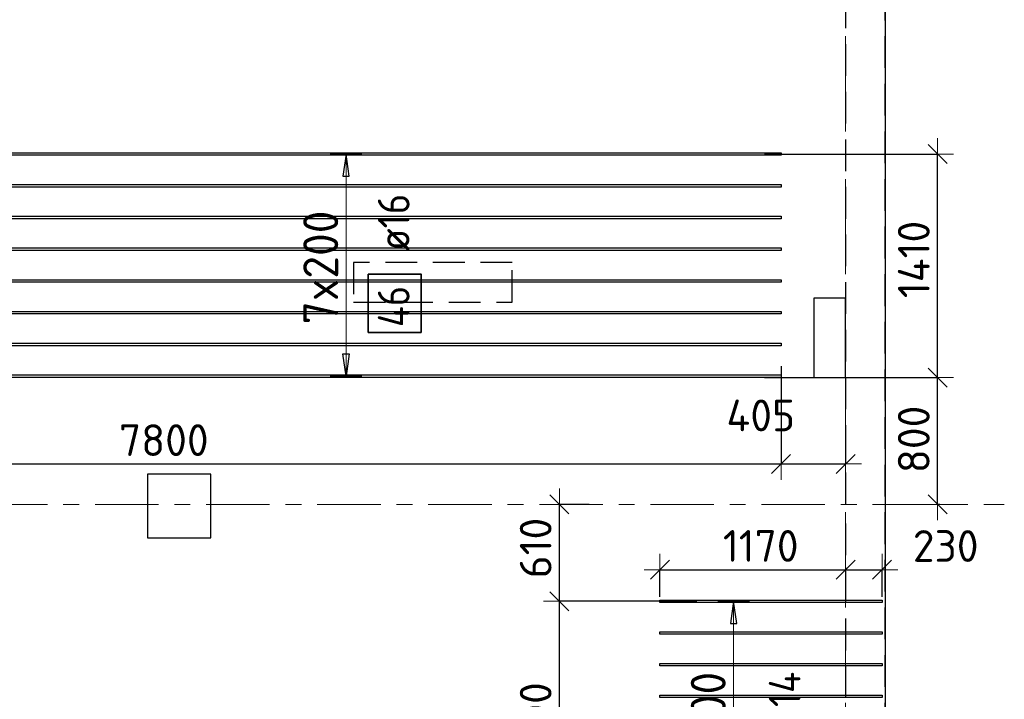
# Model space of a CAD drawing. Header units: metres. Extents: x -38 to 100, y -15 to 19.
# Tile 33 of 63: x 56.4 to 62.6, y 7.77 to 12.05. Entities that reach past the tile are written whole.
import ezdxf

# ---------------------------------------------------------------- set-up
doc = ezdxf.new("R2010")
doc.units = ezdxf.units.M
doc.header["$PDMODE"] = 65
for name, pattern in [('______11', [0.5, 0.4, -0.05, 0, -0.05]), ('______2', [0.27, 0.2, -0.07]), ('______5', [1.1, 0.8, -0.1, 0.1, -0.1])]:
    doc.linetypes.add(name, pattern=pattern)
for name, color, linetype, lineweight in [('XR$2$Осевая линия (1)', 7, '______5', 13), ('XR$3$Перекрытие (1)', 7, 'Continuous', 35), ('XR$3$Размерная линия (1)', 7, 'Continuous', 13), ('XR$5$Стена (1)', 7, 'Continuous', 35)]:
    doc.layers.add(name, color=color, linetype=linetype, lineweight=lineweight)
doc.layers.add('XR$3$Арм.стержн.Доп. Арм верхн.зоны Х', color=7, linetype='Continuous', lineweight=35, true_color=0x8c8cff)
doc.styles.add('ISOCPEUR', font='txt')
doc.dimstyles.new('DIMSTYLE_3', dxfattribs={"dimtxt": 0.2, "dimasz": 0.2, "dimexe": 0, "dimexo": 0, "dimgap": 0.1, "dimtad": 2, "dimdec": 0, "dimlfac": 1000, "dimrnd": 5, "dimzin": 12, "dimdsep": 46, "dimtxsty": 'ISOCPEUR', "dimblk1": 'ALL_ML_STRICH', "dimblk2": 'ALL_ML_STRICH', "dimsah": 1, "dimcen": 0, "dimclrd": 7, "dimclre": 256, "dimclrt": 7, "dimadec": 0, "dimazin": 0, "dimtfac": 1, "dimtdec": 0, "dimtix": 1, "dimtmove": 2, "dimatfit": 3, "dimfxl": 0, "dimtzin": 0, "dimlwd": 0, "dimlwe": -3, "dimarcsym": 0})
doc.dimstyles.new('DIMSTYLE_6', dxfattribs={"dimtxt": 0.2, "dimasz": 0.2, "dimexe": 0, "dimexo": 0, "dimgap": 0.1, "dimtad": 2, "dimdec": 0, "dimlfac": 1000, "dimrnd": 5, "dimzin": 12, "dimdsep": 46, "dimtxsty": 'ISOCPEUR', "dimblk1": 'ALL_ML_STRICH', "dimblk2": 'ALL_ML_STRICH', "dimsah": 1, "dimcen": 0, "dimclrd": 7, "dimclre": 256, "dimclrt": 7, "dimadec": 0, "dimazin": 0, "dimtfac": 1, "dimtdec": 0, "dimtix": 1, "dimtmove": 2, "dimatfit": 3, "dimfxl": 0, "dimtvp": 1.2, "dimtzin": 0, "dimlwd": 0, "dimlwe": -3, "dimarcsym": 0})

# ---------------------------------------------------------------- blocks, each defined once
blk = doc.blocks.new('ALL_ML_STRICH')
at = {"color": 0, "linetype": 'ByBlock', "lineweight": -2}
for p, q in [((0, -0.5), (0, 0.5)), ((-1, 0), (0.5, 0)), ((-0.3, -0.3), (0.3, 0.3))]:
    blk.add_line(p, q, dxfattribs=at)
blk = doc.blocks.new('*D203')
at = {"layer": 'DEFPOINTS', "color": 7, "linetype": 'Continuous', "lineweight": 13, "transparency": 33554687}
for p in [(61.1933, 9.8899), (53.3933, 9.8169), (53.3933, 9.2547)]:
    blk.add_point(p, dxfattribs=at)
at = {"layer": 'XR$3$Размерная линия (1)', "color": 9, "linetype": 'Continuous', "lineweight": -2, "true_color": 0xc7c7c7, "transparency": 33554687}
for p, q in [((61.1933, 9.8699), (61.1933, 9.2547)), ((53.3933, 9.7969), (53.3933, 9.2547))]:
    blk.add_line(p, q, dxfattribs=at)
at = {"layer": 'XR$3$Размерная линия (1)', "color": 7, "linetype": 'Continuous', "lineweight": -2, "transparency": 33554687}
blk.add_line((53.3933, 9.2547), (61.1933, 9.2547), dxfattribs=at)
at = {"layer": 'XR$3$Размерная линия (1)', "color": 7, "linetype": 'Continuous', "lineweight": 13, "transparency": 33554687, "xscale": 0.2, "yscale": 0.2, "zscale": 0.2, "rotation": 180}
blk.add_blockref('ALL_ML_STRICH', (53.3933, 9.2547), dxfattribs=at)
at = {"layer": 'XR$3$Размерная линия (1)', "color": 7, "linetype": 'Continuous', "lineweight": 13, "transparency": 33554687, "xscale": 0.2, "yscale": 0.2, "zscale": 0.2}
blk.add_blockref('ALL_ML_STRICH', (61.1933, 9.2547), dxfattribs=at)
at = {"layer": 'XR$3$Размерная линия (1)', "color": 7, "linetype": 'Continuous', "lineweight": 13, "transparency": 33554687, "insert": (57.3033, 9.4047), "char_height": 0.2, "width": 0.8, "attachment_point": 5, "style": 'ISOCPEUR'}
blk.add_mtext('\\A1;{7800}', dxfattribs=at)
blk = doc.blocks.new('*D204')
at = {"layer": 'DEFPOINTS', "color": 7, "linetype": 'Continuous', "lineweight": 13, "transparency": 33554687}
for p in [(61.1933, 9.8899), (61.6, 9.4726), (61.1933, 9.2547)]:
    blk.add_point(p, dxfattribs=at)
at = {"layer": 'XR$3$Размерная линия (1)', "color": 9, "linetype": 'Continuous', "lineweight": -2, "true_color": 0xc7c7c7, "transparency": 33554687}
for p, q in [((61.1933, 9.8699), (61.1933, 9.2547)), ((61.6, 9.4526), (61.6, 9.2547))]:
    blk.add_line(p, q, dxfattribs=at)
at = {"layer": 'XR$3$Размерная линия (1)', "color": 7, "linetype": 'Continuous', "lineweight": -2, "transparency": 33554687}
blk.add_line((61.1933, 9.2547), (61.6, 9.2547), dxfattribs=at)
at = {"layer": 'XR$3$Размерная линия (1)', "color": 7, "linetype": 'Continuous', "lineweight": 13, "transparency": 33554687, "xscale": 0.2, "yscale": 0.2, "zscale": 0.2, "rotation": 180}
blk.add_blockref('ALL_ML_STRICH', (61.1933, 9.2547), dxfattribs=at)
at = {"layer": 'XR$3$Размерная линия (1)', "color": 7, "linetype": 'Continuous', "lineweight": 13, "transparency": 33554687, "xscale": 0.2, "yscale": 0.2, "zscale": 0.2}
blk.add_blockref('ALL_ML_STRICH', (61.6, 9.2547), dxfattribs=at)
at = {"layer": 'XR$3$Размерная линия (1)', "color": 7, "linetype": 'Continuous', "lineweight": 13, "transparency": 33554687, "insert": (61.0652, 9.5604), "char_height": 0.2, "width": 0.6, "attachment_point": 5, "style": 'ISOCPEUR'}
blk.add_mtext('\\A1;{405}', dxfattribs=at)
blk = doc.blocks.new('*D205')
at = {"layer": 'DEFPOINTS', "color": 7, "linetype": 'Continuous', "lineweight": 13, "transparency": 33554687}
for p in [(61.0695, 9.7989), (62.1795, 9), (62.2129, 9)]:
    blk.add_point(p, dxfattribs=at)
at = {"layer": 'XR$3$Размерная линия (1)', "color": 9, "linetype": 'Continuous', "lineweight": -2, "true_color": 0xc7c7c7, "transparency": 33554687}
for p, q in [((61.0895, 9.7989), (62.1795, 9.7989)), ((62.1929, 9), (62.1795, 9))]:
    blk.add_line(p, q, dxfattribs=at)
at = {"layer": 'XR$3$Размерная линия (1)', "color": 7, "linetype": 'Continuous', "lineweight": -2, "transparency": 33554687}
blk.add_line((62.1795, 9), (62.1795, 9.7989), dxfattribs=at)
at = {"layer": 'XR$3$Размерная линия (1)', "color": 7, "linetype": 'Continuous', "lineweight": 13, "transparency": 33554687, "xscale": 0.2, "yscale": 0.2, "zscale": 0.2}
for p, rotation in [((62.1795, 9.7989), 90), ((62.1795, 9), 270)]:
    blk.add_blockref('ALL_ML_STRICH', p, dxfattribs=dict(at, rotation=rotation))
at = {"layer": 'XR$3$Размерная линия (1)', "color": 7, "linetype": 'Continuous', "lineweight": 13, "transparency": 33554687, "insert": (62.0295, 9.4095), "char_height": 0.2, "width": 0.6, "attachment_point": 5, "rotation": 90, "style": 'ISOCPEUR'}
blk.add_mtext('\\A1;{800}', dxfattribs=at)
blk = doc.blocks.new('*D206')
at = {"layer": 'DEFPOINTS', "color": 7, "linetype": 'Continuous', "lineweight": 13, "transparency": 33554687}
for p in [(61.0695, 11.2079), (61.0695, 9.7989), (62.1795, 9.7989)]:
    blk.add_point(p, dxfattribs=at)
at = {"layer": 'XR$3$Размерная линия (1)', "color": 9, "linetype": 'Continuous', "lineweight": -2, "true_color": 0xc7c7c7, "transparency": 33554687}
for p, q in [((61.0895, 11.2079), (62.1795, 11.2079)), ((61.0895, 9.7989), (62.1795, 9.7989))]:
    blk.add_line(p, q, dxfattribs=at)
at = {"layer": 'XR$3$Размерная линия (1)', "color": 7, "linetype": 'Continuous', "lineweight": -2, "transparency": 33554687}
blk.add_line((62.1795, 9.7989), (62.1795, 11.2079), dxfattribs=at)
at = {"layer": 'XR$3$Размерная линия (1)', "color": 7, "linetype": 'Continuous', "lineweight": 13, "transparency": 33554687, "xscale": 0.2, "yscale": 0.2, "zscale": 0.2}
for p, rotation in [((62.1795, 11.2079), 90), ((62.1795, 9.7989), 270)]:
    blk.add_blockref('ALL_ML_STRICH', p, dxfattribs=dict(at, rotation=rotation))
at = {"layer": 'XR$3$Размерная линия (1)', "color": 7, "linetype": 'Continuous', "lineweight": 13, "transparency": 33554687, "insert": (62.0295, 10.5434), "char_height": 0.2, "width": 0.8, "attachment_point": 5, "rotation": 90, "style": 'ISOCPEUR'}
blk.add_mtext('\\A1;{1410}', dxfattribs=at)
blk = doc.blocks.new('*D218')
at = {"layer": 'DEFPOINTS', "color": 7, "linetype": 'Continuous', "lineweight": 13, "transparency": 33554687}
for p in [(60.6823, 8.3895), (59.7966, 6.7895), (60.6139, 6.7895)]:
    blk.add_point(p, dxfattribs=at)
at = {"layer": 'XR$3$Размерная линия (1)', "color": 9, "linetype": 'Continuous', "lineweight": -2, "true_color": 0xc7c7c7, "transparency": 33554687}
for p, q in [((60.6623, 8.3895), (59.7966, 8.3895)), ((60.5939, 6.7895), (59.7966, 6.7895))]:
    blk.add_line(p, q, dxfattribs=at)
at = {"layer": 'XR$3$Размерная линия (1)', "color": 7, "linetype": 'Continuous', "lineweight": -2, "transparency": 33554687}
blk.add_line((59.7966, 6.7895), (59.7966, 8.3895), dxfattribs=at)
at = {"layer": 'XR$3$Размерная линия (1)', "color": 7, "linetype": 'Continuous', "lineweight": 13, "transparency": 33554687, "xscale": 0.2, "yscale": 0.2, "zscale": 0.2}
for p, rotation in [((59.7966, 8.3895), 90), ((59.7966, 6.7895), 270)]:
    blk.add_blockref('ALL_ML_STRICH', p, dxfattribs=dict(at, rotation=rotation))
at = {"layer": 'XR$3$Размерная линия (1)', "color": 7, "linetype": 'Continuous', "lineweight": 13, "transparency": 33554687, "insert": (59.6466, 7.6195), "char_height": 0.2, "width": 0.8, "attachment_point": 5, "rotation": 90, "style": 'ISOCPEUR'}
blk.add_mtext('\\A1;{1600}', dxfattribs=at)
blk = doc.blocks.new('*D219')
at = {"layer": 'DEFPOINTS', "color": 7, "linetype": 'Continuous', "lineweight": 13, "transparency": 33554687}
for p in [(60.0048, 9), (59.7966, 8.3895), (60.6823, 8.3895)]:
    blk.add_point(p, dxfattribs=at)
at = {"layer": 'XR$3$Размерная линия (1)', "color": 9, "linetype": 'Continuous', "lineweight": -2, "true_color": 0xc7c7c7, "transparency": 33554687}
for p, q in [((59.9848, 9), (59.7966, 9)), ((60.6623, 8.3895), (59.7966, 8.3895))]:
    blk.add_line(p, q, dxfattribs=at)
at = {"layer": 'XR$3$Размерная линия (1)', "color": 7, "linetype": 'Continuous', "lineweight": -2, "transparency": 33554687}
blk.add_line((59.7966, 8.3895), (59.7966, 9), dxfattribs=at)
at = {"layer": 'XR$3$Размерная линия (1)', "color": 7, "linetype": 'Continuous', "lineweight": 13, "transparency": 33554687, "xscale": 0.2, "yscale": 0.2, "zscale": 0.2}
for p, rotation in [((59.7966, 9), 90), ((59.7966, 8.3895), 270)]:
    blk.add_blockref('ALL_ML_STRICH', p, dxfattribs=dict(at, rotation=rotation))
at = {"layer": 'XR$3$Размерная линия (1)', "color": 7, "linetype": 'Continuous', "lineweight": 13, "transparency": 33554687, "insert": (59.6466, 8.7247), "char_height": 0.2, "width": 0.6, "attachment_point": 5, "rotation": 90, "style": 'ISOCPEUR'}
blk.add_mtext('\\A1;{610}', dxfattribs=at)
blk = doc.blocks.new('*D246')
at = {"layer": 'DEFPOINTS', "color": 7, "linetype": 'Continuous', "lineweight": 13, "transparency": 33554687}
for p in [(60.43, 8.5881), (61.6, 8.6213), (60.43, 8.3965)]:
    blk.add_point(p, dxfattribs=at)
at = {"layer": 'XR$3$Размерная линия (1)', "color": 9, "linetype": 'Continuous', "lineweight": -2, "true_color": 0xc7c7c7, "transparency": 33554687}
for p, q in [((60.43, 8.4165), (60.43, 8.5881)), ((61.6, 8.6013), (61.6, 8.5881))]:
    blk.add_line(p, q, dxfattribs=at)
at = {"layer": 'XR$3$Размерная линия (1)', "color": 7, "linetype": 'Continuous', "lineweight": -2, "transparency": 33554687}
blk.add_line((60.43, 8.5881), (61.6, 8.5881), dxfattribs=at)
at = {"layer": 'XR$3$Размерная линия (1)', "color": 7, "linetype": 'Continuous', "lineweight": 13, "transparency": 33554687, "xscale": 0.2, "yscale": 0.2, "zscale": 0.2, "rotation": 180}
blk.add_blockref('ALL_ML_STRICH', (60.43, 8.5881), dxfattribs=at)
at = {"layer": 'XR$3$Размерная линия (1)', "color": 7, "linetype": 'Continuous', "lineweight": 13, "transparency": 33554687, "xscale": 0.2, "yscale": 0.2, "zscale": 0.2}
blk.add_blockref('ALL_ML_STRICH', (61.6, 8.5881), dxfattribs=at)
at = {"layer": 'XR$3$Размерная линия (1)', "color": 7, "linetype": 'Continuous', "lineweight": 13, "transparency": 33554687, "insert": (61.065, 8.7381), "char_height": 0.2, "width": 0.8, "attachment_point": 5, "style": 'ISOCPEUR'}
blk.add_mtext('\\A1;{1170}', dxfattribs=at)
blk = doc.blocks.new('*D247')
at = {"layer": 'DEFPOINTS', "color": 7, "linetype": 'Continuous', "lineweight": 13, "transparency": 33554687}
for p in [(61.6, 8.6213), (61.6, 8.5881), (61.83, 8.3965)]:
    blk.add_point(p, dxfattribs=at)
at = {"layer": 'XR$3$Размерная линия (1)', "color": 9, "linetype": 'Continuous', "lineweight": -2, "true_color": 0xc7c7c7, "transparency": 33554687}
for p, q in [((61.6, 8.6013), (61.6, 8.5881)), ((61.83, 8.4165), (61.83, 8.5881))]:
    blk.add_line(p, q, dxfattribs=at)
at = {"layer": 'XR$3$Размерная линия (1)', "color": 7, "linetype": 'Continuous', "lineweight": -2, "transparency": 33554687}
blk.add_line((61.6, 8.5881), (61.83, 8.5881), dxfattribs=at)
at = {"layer": 'XR$3$Размерная линия (1)', "color": 7, "linetype": 'Continuous', "lineweight": 13, "transparency": 33554687, "xscale": 0.2, "yscale": 0.2, "zscale": 0.2, "rotation": 180}
blk.add_blockref('ALL_ML_STRICH', (61.6, 8.5881), dxfattribs=at)
at = {"layer": 'XR$3$Размерная линия (1)', "color": 7, "linetype": 'Continuous', "lineweight": 13, "transparency": 33554687, "xscale": 0.2, "yscale": 0.2, "zscale": 0.2}
blk.add_blockref('ALL_ML_STRICH', (61.83, 8.5881), dxfattribs=at)
at = {"layer": 'XR$3$Размерная линия (1)', "color": 7, "linetype": 'Continuous', "lineweight": 13, "transparency": 33554687, "insert": (62.2306, 8.7375), "char_height": 0.2, "width": 0.6, "attachment_point": 5, "style": 'ISOCPEUR'}
blk.add_mtext('\\A1;{230}', dxfattribs=at)

msp = doc.modelspace()

# ---------------------------------------------------------------- linework, layer by layer
at = {"layer": 'XR$2$Осевая линия (1)', "color": 253, "linetype": '______11', "lineweight": 13, "true_color": 0xa0a0a0, "transparency": 33554687}
for p, q in [((61.6, -2.65), (61.6, 18.35)), ((-2.63, 9), (62.6, 9))]:
    msp.add_line(p, q, dxfattribs=at)
at = {"layer": 'XR$3$Арм.стержн.Доп. Арм верхн.зоны Х', "color": 253, "linetype": 'Continuous', "lineweight": -3, "true_color": 0xa0a0a0, "transparency": 33554687}
for p, q in [((58.4522, 11.2079), (58.3522, 11.2079)), ((58.4522, 11.2079), (58.5522, 11.2079)), ((58.4522, 9.8079), (58.3522, 9.8079)), ((58.4522, 9.8079), (58.5522, 9.8079)), ((60.8941, 8.3895), (60.7941, 8.3895)), ((60.8941, 8.3895), (60.9941, 8.3895))]:
    msp.add_line(p, q, dxfattribs=at)
at = {"layer": 'XR$3$Арм.стержн.Доп. Арм верхн.зоны Х', "color": 7, "linetype": 'Continuous', "lineweight": 25, "transparency": 33554687}
for p, q in [((58.4522, 11.2079), (58.4322, 11.0679)), ((58.4722, 11.0679), (58.4522, 11.2079)), ((58.4322, 11.0679), (58.4722, 11.0679)), ((58.4522, 9.8079), (58.4322, 9.9479)), ((58.4322, 9.9479), (58.4722, 9.9479)), ((58.4722, 9.9479), (58.4522, 9.8079)), ((60.8941, 8.3895), (60.8741, 8.2495)), ((60.9141, 8.2495), (60.8941, 8.3895)), ((60.8741, 8.2495), (60.9141, 8.2495))]:
    msp.add_line(p, q, dxfattribs=at)
at = {"layer": 'XR$3$Арм.стержн.Доп. Арм верхн.зоны Х', "color": 7, "linetype": 'Continuous', "lineweight": 13, "transparency": 33554687}
for p, q in [((58.4522, 11.2079), (58.4522, 11.2079)), ((58.4522, 9.8079), (58.4522, 11.2079)), ((58.4522, 9.8079), (58.4522, 9.8079)), ((60.8941, 8.3895), (60.8941, 8.3895)), ((60.8941, 6.7895), (60.8941, 8.3895))]:
    msp.add_line(p, q, dxfattribs=at)
at = {"layer": 'XR$3$Арм.стержн.Доп. Арм верхн.зоны Х', "color": 7, "linetype": 'Continuous', "lineweight": 25, "transparency": 33554687}
for points in [[(61.1933, 11.1999), (53.3933, 11.1999), (53.3933, 11.2159), (61.1933, 11.2159), (61.1933, 11.1999)], [(61.1933, 10.9999), (53.3933, 10.9999), (53.3933, 11.0159), (61.1933, 11.0159), (61.1933, 10.9999)], [(61.1933, 10.7999), (53.3933, 10.7999), (53.3933, 10.8159), (61.1933, 10.8159), (61.1933, 10.7999)], [(61.1933, 10.5999), (53.3933, 10.5999), (53.3933, 10.6159), (61.1933, 10.6159), (61.1933, 10.5999)], [(61.1933, 10.3999), (53.3933, 10.3999), (53.3933, 10.4159), (61.1933, 10.4159), (61.1933, 10.3999)], [(61.1933, 10.1999), (53.3933, 10.1999), (53.3933, 10.2159), (61.1933, 10.2159), (61.1933, 10.1999)], [(61.1933, 9.9999), (53.3933, 9.9999), (53.3933, 10.0159), (61.1933, 10.0159), (61.1933, 9.9999)], [(61.1933, 9.7999), (53.3933, 9.7999), (53.3933, 9.8159), (61.1933, 9.8159), (61.1933, 9.7999)], [(61.83, 8.3825), (60.43, 8.3825), (60.43, 8.3965), (61.83, 8.3965), (61.83, 8.3825)], [(61.83, 8.1825), (60.43, 8.1825), (60.43, 8.1965), (61.83, 8.1965), (61.83, 8.1825)], [(61.83, 7.9825), (60.43, 7.9825), (60.43, 7.9965), (61.83, 7.9965), (61.83, 7.9825)], [(61.83, 7.7825), (60.43, 7.7825), (60.43, 7.7965), (61.83, 7.7965), (61.83, 7.7825)]]:
    msp.add_lwpolyline(points, dxfattribs=at)
at = {"layer": 'XR$3$Арм.стержн.Доп. Арм верхн.зоны Х', "color": 7, "linetype": 'Continuous', "lineweight": 35, "transparency": 33554687}
msp.add_lwpolyline([(58.9254, 10.0837), (58.9254, 10.4503), (58.5921, 10.4503), (58.5921, 10.0837), (58.9254, 10.0837)], dxfattribs=at)
at = {"layer": 'XR$3$Перекрытие (1)', "color": 7, "linetype": 'Continuous', "lineweight": 25, "transparency": 33554687}
for p, q in [((61.85, 16.65), (61.85, -0.25)), ((61.4, 10.3), (61.4, 9.8)), ((61.6, 10.3), (61.4, 10.3)), ((61.6, 9.8), (61.6, 10.3)), ((61.4, 9.8), (61.6, 9.8)), ((57.2, 9.19), (57.2, 8.79)), ((57.6, 9.19), (57.2, 9.19)), ((57.6, 8.79), (57.6, 9.19)), ((57.2, 8.79), (57.6, 8.79))]:
    msp.add_line(p, q, dxfattribs=at)
at = {"layer": 'XR$5$Стена (1)', "color": 253, "linetype": '______2', "lineweight": -3, "true_color": 0xa0a0a0, "transparency": 33554687}
for p, q in [((61.6, 16.4), (61.6, 9)), ((61.85, -0.25), (61.85, 16.4)), ((59.4996, 10.525), (58.4996, 10.525)), ((58.4996, 10.525), (58.4996, 10.275)), ((59.4996, 10.275), (59.4996, 10.525)), ((58.4996, 10.275), (59.4996, 10.275)), ((61.6, 8.88), (61.6, 6.12))]:
    msp.add_line(p, q, dxfattribs=at)

# ---------------------------------------------------------------- texts
at = {"layer": 'XR$3$Арм.стержн.Доп. Арм верхн.зоны Х', "color": 7, "linetype": 'Continuous', "lineweight": 25, "transparency": 33554687, "char_height": 0.2, "attachment_point": 7, "rotation": 90, "style": 'ISOCPEUR'}
for s, insert, width in [('\\W0.89; ø16 ', (58.8521, 10.4837), 0.749105), ('\\W0.88;46', (58.8521, 10.117), 0.387995), ('\\W0.89; ø14 ', (61.3158, 7.4671), 0.769432)]:
    msp.add_mtext(s, dxfattribs=dict(at, insert=insert, width=width))
at = {"layer": 'XR$3$Арм.стержн.Доп. Арм верхн.зоны Х', "color": 7, "linetype": 'Continuous', "lineweight": 13, "transparency": 33554687, "char_height": 0.22, "width": 0.873359, "attachment_point": 7, "rotation": 90, "style": 'ISOCPEUR'}
for s, insert in [('\\W0.95;7x200', (58.4022, 10.1339)), ('\\W0.95;8x200', (60.8441, 7.2155))]:
    msp.add_mtext(s, dxfattribs=dict(at, insert=insert))

# ---------------------------------------------------------------- dimensions: what is measured, and where the dimension line sits
at = {"layer": 'XR$3$Размерная линия (1)', "color": 7, "linetype": 'Continuous', "lineweight": 13, "transparency": 33554687}
for base, p1, p2, picture, middle in [((62.1795, 11.2079), (61.0895, 9.7989), (61.0895, 11.2079), '*D206', (62.0295, 10.5434)), ((62.1795, 9.7989), (62.1929, 9), (61.0895, 9.7989), '*D205', (62.0295, 9.4095)), ((59.79661, 9), (60.66233, 8.38948), (59.98482, 9), '*D219', (59.64661, 8.72474)), ((59.7966, 8.3895), (60.5939, 6.7895), (60.6623, 8.3895), '*D218', (59.6466, 7.6195))]:
    dim = msp.add_linear_dim(base=base, p1=p1, p2=p2, angle=90, dimstyle='DIMSTYLE_3', override={"dimpost": '<>', "dimclrd": 7, "dimclre": 9, "dimclrt": 7, "dimlwd": 0, "dimlwe": 65533}, dxfattribs=at)
    dim.commit()
    dim.dimension.update_dxf_attribs({"geometry": picture, "text_midpoint": middle, "dimtype": 160})
for base, p1, p2, dimstyle, picture, middle in [((61.1933, 9.2547), (53.3933, 9.7969), (61.1933, 9.8699), 'DIMSTYLE_3', '*D203', (57.3033, 9.4047)), ((61.6, 9.2547), (61.1933, 9.8699), (61.6, 9.4526), 'DIMSTYLE_6', '*D204', (61.0652, 9.5604)), ((61.6, 8.5881), (60.43, 8.4165), (61.6, 8.6013), 'DIMSTYLE_3', '*D246', (61.065, 8.7381)), ((61.83, 8.5881), (61.6, 8.6013), (61.83, 8.4165), 'DIMSTYLE_6', '*D247', (62.2306, 8.7375))]:
    dim = msp.add_linear_dim(base=base, p1=p1, p2=p2, dimstyle=dimstyle, override={"dimpost": '<>', "dimclrd": 7, "dimclre": 9, "dimclrt": 7, "dimlwd": 0, "dimlwe": 65533}, dxfattribs=at)
    dim.commit()
    dim.dimension.update_dxf_attribs({"geometry": picture, "text_midpoint": middle, "dimtype": 160})

doc.saveas('drawing.dxf')
